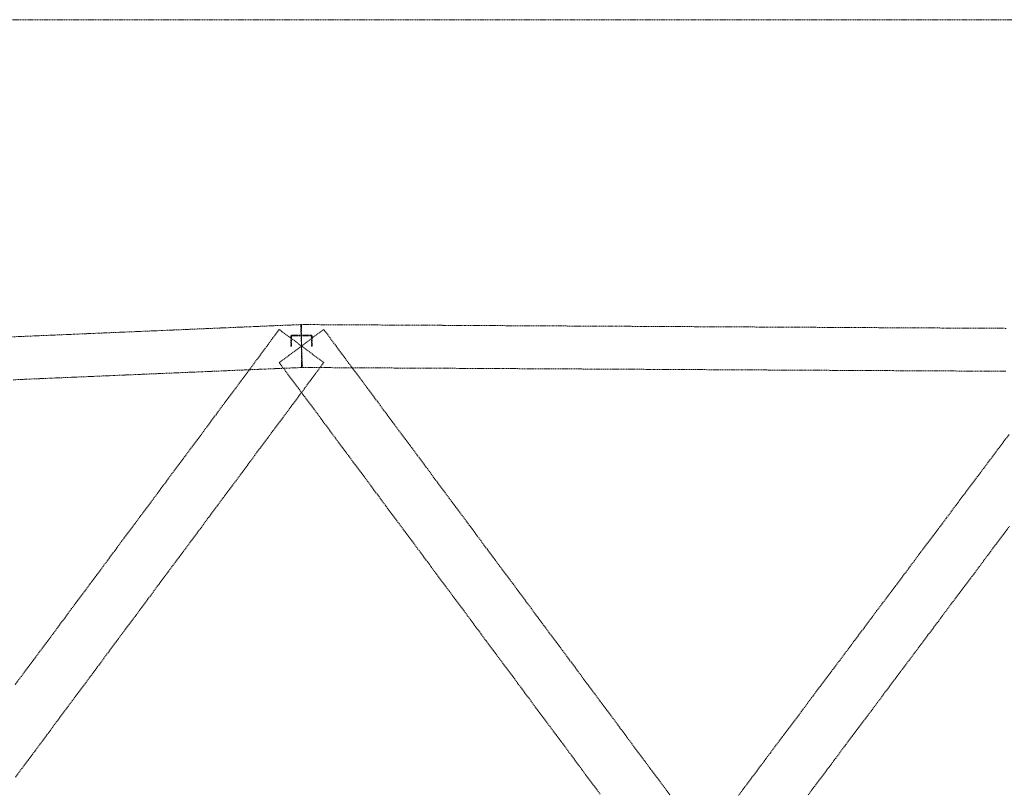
# Model space of a CAD drawing. Header units: millimetres. Extents: x -176817 to 571382, y -58489 to 156123.
# Tile 193 of 256: x 150336 to 155838, y -17151 to -12842. Entities that reach past the tile are written whole.
import ezdxf

# ---------------------------------------------------------------- set-up
doc = ezdxf.new("R2010")
doc.units = ezdxf.units.MM
doc.header["$LTSCALE"] = 0.2
doc.linetypes.add('HIDDEN', pattern=[9.525, 6.35, -3.175])
doc.layers.add('-AAA Podkład', color=252, linetype='Continuous', lineweight=13)
doc.layers.add('-AAA Wymiar', color=1, linetype='Continuous', lineweight=18)

# ---------------------------------------------------------------- blocks, each defined once
blk = doc.blocks.new('Podkład rev.B')
at = {"layer": '-AAA Podkład', "linetype": 'HIDDEN', "ltscale": 5, "elevation": 0}
blk.add_lwpolyline([(36922.7, -30525.7), (-1301.7, -30525.7), (-1301.7, -37915.8), (36922.7, -37915.8)], close=True, dxfattribs=at)
at = {"layer": '-AAA Podkład', "linetype": 'HIDDEN', "ltscale": 5}
for points in [[(12855.1, -32470.2), (12852.6, -32410.3), (12850, -32350.4), (12847.4, -32290.4), (12844.9, -32230.5), (12774.6, -32233.5), (12704.3, -32236.4), (12634, -32239.4), (12563.6, -32242.4), (12493.3, -32245.4), (12423, -32248.4), (12352.7, -32251.4), (12282.4, -32254.4), (12212.1, -32257.4), (12141.8, -32260.4), (12071.5, -32263.4), (12001.1, -32266.4), (11930.8, -32269.4), (11860.5, -32272.4), (11790.2, -32275.3), (11719.9, -32278.3), (11649.6, -32281.3), (11579.3, -32284.3), (11509, -32287.3), (11438.6, -32290.3), (11368.3, -32293.3), (11298, -32296.3), (11227.7, -32299.3)], [(11237.9, -32539.1), (11308.2, -32536.1), (11378.5, -32533.1), (11448.9, -32530.1), (11519.2, -32527.1), (11589.5, -32524.1), (11659.8, -32521.1), (11730.1, -32518.1), (11800.4, -32515.1), (11870.7, -32512.1), (11941, -32509.1), (12011.4, -32506.1), (12081.7, -32503.2), (12152, -32500.2), (12222.3, -32497.2), (12292.6, -32494.2), (12362.9, -32491.2), (12433.2, -32488.2), (12503.5, -32485.2), (12573.9, -32482.2), (12644.2, -32479.2), (12714.5, -32476.2), (12784.8, -32473.2), (12855.1, -32470.2)], [(16788.1, -32251.4), (16717.8, -32251.1), (16647.5, -32250.7), (16577.2, -32250.3), (16506.9, -32249.9), (16436.6, -32249.6), (16366.3, -32249.2), (16296, -32248.8), (16225.6, -32248.4), (16155.3, -32248.1), (16085, -32247.7), (16014.7, -32247.3), (15944.4, -32246.9), (15874.1, -32246.5), (15803.8, -32246.2), (15733.5, -32245.8), (15663.1, -32245.4), (15592.8, -32245), (15522.5, -32244.7), (15452.2, -32244.3), (15381.9, -32243.9), (15311.6, -32243.5), (15241.3, -32243.2), (15171, -32242.8), (15100.6, -32242.4), (15030.3, -32242), (14960, -32241.7), (14889.7, -32241.3), (14819.4, -32240.9), (14749.1, -32240.5), (14678.8, -32240.1), (14608.5, -32239.8), (14538.1, -32239.4), (14467.8, -32239), (14397.5, -32238.6), (14327.2, -32238.3), (14256.9, -32237.9), (14186.6, -32237.5), (14116.3, -32237.1), (14046, -32236.8), (13975.6, -32236.4), (13905.3, -32236), (13835, -32235.6), (13764.7, -32235.2), (13694.4, -32234.9), (13624.1, -32234.5), (13553.8, -32234.1), (13483.5, -32233.7), (13413.1, -32233.4), (13342.8, -32233), (13272.5, -32232.6), (13202.2, -32232.2), (13131.9, -32231.9), (13061.6, -32231.5), (12991.3, -32231.1), (12921, -32230.7), (12850.6, -32230.4), (12850.3, -32290.4), (12850, -32350.4), (12849.7, -32410.4), (12849.4, -32470.4), (12919.7, -32470.7), (12990, -32471.1), (13060.3, -32471.5), (13130.6, -32471.9), (13200.9, -32472.2), (13271.2, -32472.6), (13341.5, -32473), (13411.9, -32473.4), (13482.2, -32473.7), (13552.5, -32474.1), (13622.8, -32474.5), (13693.1, -32474.9), (13763.4, -32475.2), (13833.7, -32475.6), (13904, -32476), (13974.4, -32476.4), (14044.7, -32476.8), (14115, -32477.1), (14185.3, -32477.5), (14255.6, -32477.9), (14325.9, -32478.3), (14396.2, -32478.6), (14466.5, -32479), (14536.9, -32479.4), (14607.2, -32479.8), (14677.5, -32480.1), (14747.8, -32480.5), (14818.1, -32480.9), (14888.4, -32481.3), (14958.7, -32481.6), (15029, -32482), (15099.4, -32482.4), (15169.7, -32482.8), (15240, -32483.2), (15310.3, -32483.5), (15380.6, -32483.9), (15450.9, -32484.3), (15521.2, -32484.7), (15591.5, -32485), (15661.9, -32485.4), (15732.2, -32485.8), (15802.5, -32486.2), (15872.8, -32486.5), (15943.1, -32486.9), (16013.4, -32487.3), (16083.7, -32487.7), (16154, -32488), (16224.4, -32488.4), (16294.7, -32488.8), (16365, -32489.2), (16435.3, -32489.6), (16505.6, -32489.9), (16575.9, -32490.3), (16646.2, -32490.7), (16716.5, -32491.1), (16786.9, -32491.4)], [(12974.4, -32442.8), (12912.2, -32396.6), (12850, -32350.4), (12787.8, -32304.1), (12725.6, -32257.9), (12690.4, -32305.2), (12655.3, -32352.5), (12620.1, -32399.8), (12585, -32447.1), (12549.8, -32494.4), (12514.7, -32541.7), (12479.5, -32589), (12444.4, -32636.3), (12409.2, -32683.6), (12374, -32730.9), (12338.9, -32778.2), (12303.7, -32825.5), (12268.6, -32872.8), (12233.4, -32920.1), (12198.3, -32967.4), (12163.1, -33014.7), (12127.9, -33062), (12092.8, -33109.3), (12057.6, -33156.6), (12022.5, -33203.9), (11987.3, -33251.2), (11952.2, -33298.5), (11917, -33345.8), (11881.9, -33393), (11846.7, -33440.3), (11811.5, -33487.6), (11776.4, -33534.9), (11741.2, -33582.2), (11706.1, -33629.5), (11670.9, -33676.8), (11635.8, -33724.1), (11600.6, -33771.4), (11565.4, -33818.7), (11530.3, -33866), (11495.1, -33913.3), (11460, -33960.6), (11424.8, -34007.9), (11389.7, -34055.2), (11354.5, -34102.5), (11319.4, -34149.8), (11284.2, -34197.1), (11249, -34244.4)], [(11251.7, -34760.4), (11286.9, -34713.1), (11322.1, -34665.8), (11357.2, -34618.5), (11392.4, -34571.2), (11427.5, -34523.9), (11462.7, -34476.6), (11497.8, -34429.4), (11533, -34382.1), (11568.1, -34334.8), (11603.3, -34287.5), (11638.5, -34240.2), (11673.6, -34192.9), (11708.8, -34145.6), (11743.9, -34098.3), (11779.1, -34051), (11814.2, -34003.7), (11849.4, -33956.4), (11884.6, -33909.1), (11919.7, -33861.8), (11954.9, -33814.5), (11990, -33767.2), (12025.2, -33719.9), (12060.3, -33672.6), (12095.5, -33625.3), (12130.6, -33578), (12165.8, -33530.7), (12201, -33483.4), (12236.1, -33436.1), (12271.3, -33388.8), (12306.4, -33341.5), (12341.6, -33294.2), (12376.7, -33246.9), (12411.9, -33199.6), (12447.1, -33152.3), (12482.2, -33105), (12517.4, -33057.7), (12552.5, -33010.4), (12587.7, -32963.1), (12622.8, -32915.8), (12658, -32868.5), (12693.1, -32821.2), (12728.3, -32773.9), (12763.5, -32726.6), (12798.6, -32679.3), (12833.8, -32632), (12868.9, -32584.7), (12904.1, -32537.4), (12939.2, -32490.1), (12974.4, -32442.8)], [(14908, -34859.3), (14872.8, -34812), (14837.7, -34764.7), (14802.5, -34717.4), (14767.4, -34670.1), (14732.2, -34622.8), (14697.1, -34575.5), (14661.9, -34528.2), (14626.7, -34480.9), (14591.6, -34433.6), (14556.4, -34386.3), (14521.3, -34339), (14486.1, -34291.7), (14451, -34244.4), (14415.8, -34197.1), (14380.6, -34149.8), (14345.5, -34102.5), (14310.3, -34055.2), (14275.2, -34007.9), (14240, -33960.6), (14204.9, -33913.3), (14169.7, -33866), (14134.6, -33818.7), (14099.4, -33771.4), (14064.2, -33724.1), (14029.1, -33676.8), (13993.9, -33629.5), (13958.8, -33582.2), (13923.6, -33534.9), (13888.5, -33487.6), (13853.3, -33440.3), (13818.1, -33393), (13783, -33345.8), (13747.8, -33298.5), (13712.7, -33251.2), (13677.5, -33203.9), (13642.4, -33156.6), (13607.2, -33109.3), (13572.1, -33062), (13536.9, -33014.7), (13501.7, -32967.4), (13466.6, -32920.1), (13431.4, -32872.8), (13396.3, -32825.5), (13361.1, -32778.2), (13326, -32730.9), (13290.8, -32683.6), (13255.6, -32636.3), (13220.5, -32589), (13185.3, -32541.7), (13150.2, -32494.4), (13115, -32447.1), (13079.9, -32399.8), (13044.7, -32352.5), (13009.6, -32305.2), (12974.4, -32257.9), (12912.2, -32304.1), (12850, -32350.4), (12787.8, -32396.6), (12725.6, -32442.8), (12760.8, -32490.1), (12795.9, -32537.4), (12831.1, -32584.7), (12866.2, -32632), (12901.4, -32679.3), (12936.5, -32726.6), (12971.7, -32773.9), (13006.9, -32821.2), (13042, -32868.5), (13077.2, -32915.8), (13112.3, -32963.1), (13147.5, -33010.4), (13182.6, -33057.7), (13217.8, -33105), (13252.9, -33152.3), (13288.1, -33199.6), (13323.3, -33246.9), (13358.4, -33294.2), (13393.6, -33341.5), (13428.7, -33388.8), (13463.9, -33436.1), (13499, -33483.4), (13534.2, -33530.7), (13569.4, -33578), (13604.5, -33625.3), (13639.7, -33672.6), (13674.8, -33719.9), (13710, -33767.2), (13745.1, -33814.5), (13780.3, -33861.8), (13815.4, -33909.1), (13850.6, -33956.4), (13885.8, -34003.7), (13920.9, -34051), (13956.1, -34098.3), (13991.2, -34145.6), (14026.4, -34192.9), (14061.5, -34240.2), (14096.7, -34287.5), (14131.9, -34334.8), (14167, -34382.1), (14202.2, -34429.4), (14237.3, -34476.6), (14272.5, -34523.9), (14307.6, -34571.2), (14342.8, -34618.5), (14377.9, -34665.8), (14413.1, -34713.1), (14448.3, -34760.4), (14483.4, -34807.7), (14518.6, -34855)], [(12910, -32350.4), (12910, -32298.1), (12910, -32297.9), (12910, -32297.7), (12910, -32297.5), (12910, -32297.3), (12909.9, -32297.1), (12909.9, -32296.9), (12909.9, -32296.7), (12909.8, -32296.5), (12909.8, -32296.3), (12909.8, -32296.1), (12909.7, -32295.9), (12909.7, -32295.7), (12909.6, -32295.6), (12909.5, -32295.4), (12909.5, -32295.2), (12909.4, -32295), (12909.3, -32294.8), (12909.2, -32294.6), (12909.1, -32294.5), (12909.1, -32294.3), (12909, -32294.1), (12908.9, -32293.9), (12908.8, -32293.8), (12908.7, -32293.6), (12908.5, -32293.4), (12908.4, -32293.3), (12908.3, -32293.1), (12908.2, -32293), (12908.1, -32292.8), (12907.9, -32292.7), (12907.8, -32292.5), (12907.7, -32292.4), (12907.5, -32292.3), (12907.4, -32292.1), (12907.2, -32292), (12907.1, -32291.9), (12906.9, -32291.7), (12906.8, -32291.6), (12906.6, -32291.5), (12906.5, -32291.4), (12906.3, -32291.3), (12906.1, -32291.2), (12906, -32291.1), (12905.8, -32291), (12905.6, -32290.9), (12905.4, -32290.8), (12905.2, -32290.7), (12905.1, -32290.6), (12904.9, -32290.6), (12904.7, -32290.5), (12904.5, -32290.4), (12904.3, -32290.4), (12904.1, -32290.3), (12903.9, -32290.3), (12903.8, -32290.2), (12903.6, -32290.2), (12903.4, -32290.1), (12903.2, -32290.1), (12903, -32290.1), (12902.8, -32290.1), (12902.6, -32290.1), (12902.4, -32290), (12902.2, -32290), (12902, -32290), (12850, -32290), (12798, -32290), (12797.8, -32290), (12797.6, -32290), (12797.4, -32290.1), (12797.2, -32290.1), (12797, -32290.1), (12796.8, -32290.1), (12796.6, -32290.1), (12796.4, -32290.2), (12796.2, -32290.2), (12796.1, -32290.3), (12795.9, -32290.3), (12795.7, -32290.4), (12795.5, -32290.4), (12795.3, -32290.5), (12795.1, -32290.6), (12794.9, -32290.6), (12794.8, -32290.7), (12794.6, -32290.8), (12794.4, -32290.9), (12794.2, -32291), (12794, -32291.1), (12793.9, -32291.2), (12793.7, -32291.3), (12793.5, -32291.4), (12793.4, -32291.5), (12793.2, -32291.6), (12793.1, -32291.7), (12792.9, -32291.9), (12792.8, -32292), (12792.6, -32292.1), (12792.5, -32292.3), (12792.3, -32292.4), (12792.2, -32292.5), (12792.1, -32292.7), (12791.9, -32292.8), (12791.8, -32293), (12791.7, -32293.1), (12791.6, -32293.3), (12791.5, -32293.4), (12791.3, -32293.6), (12791.2, -32293.8), (12791.1, -32293.9), (12791, -32294.1), (12790.9, -32294.3), (12790.9, -32294.5), (12790.8, -32294.6), (12790.7, -32294.8), (12790.6, -32295), (12790.5, -32295.2), (12790.5, -32295.4), (12790.4, -32295.6), (12790.3, -32295.7), (12790.3, -32295.9), (12790.2, -32296.1), (12790.2, -32296.3), (12790.2, -32296.5), (12790.1, -32296.7), (12790.1, -32296.9), (12790.1, -32297.1), (12790, -32297.3), (12790, -32297.5), (12790, -32297.7), (12790, -32297.9), (12790, -32298.1), (12790, -32350.4), (12794, -32350.4), (12794, -32298.1), (12794, -32298), (12794, -32297.9), (12794, -32297.8), (12794, -32297.7), (12794, -32297.6), (12794, -32297.5), (12794.1, -32297.4), (12794.1, -32297.3), (12794.1, -32297.2), (12794.1, -32297.1), (12794.1, -32297), (12794.2, -32296.9), (12794.2, -32296.8), (12794.2, -32296.7), (12794.3, -32296.6), (12794.3, -32296.5), (12794.3, -32296.4), (12794.4, -32296.4), (12794.4, -32296.3), (12794.5, -32296.2), (12794.5, -32296.1), (12794.6, -32296), (12794.6, -32295.9), (12794.7, -32295.8), (12794.7, -32295.8), (12794.8, -32295.7), (12794.8, -32295.6), (12794.9, -32295.5), (12795, -32295.4), (12795, -32295.4), (12795.1, -32295.3), (12795.2, -32295.2), (12795.2, -32295.2), (12795.3, -32295.1), (12795.4, -32295), (12795.5, -32295), (12795.5, -32294.9), (12795.6, -32294.8), (12795.7, -32294.8), (12795.8, -32294.7), (12795.9, -32294.7), (12795.9, -32294.6), (12796, -32294.6), (12796.1, -32294.5), (12796.2, -32294.5), (12796.3, -32294.4), (12796.4, -32294.4), (12796.5, -32294.4), (12796.6, -32294.3), (12796.6, -32294.3), (12796.7, -32294.3), (12796.8, -32294.2), (12796.9, -32294.2), (12797, -32294.2), (12797.1, -32294.1), (12797.2, -32294.1), (12797.3, -32294.1), (12797.4, -32294.1), (12797.5, -32294.1), (12797.6, -32294.1), (12797.7, -32294.1), (12797.8, -32294.1), (12797.9, -32294.1), (12798, -32294), (12850, -32294), (12902, -32294), (12902.1, -32294.1), (12902.2, -32294.1), (12902.3, -32294.1), (12902.4, -32294.1), (12902.5, -32294.1), (12902.6, -32294.1), (12902.7, -32294.1), (12902.8, -32294.1), (12902.9, -32294.1), (12903, -32294.2), (12903.1, -32294.2), (12903.2, -32294.2), (12903.3, -32294.3), (12903.4, -32294.3), (12903.4, -32294.3), (12903.5, -32294.4), (12903.6, -32294.4), (12903.7, -32294.4), (12903.8, -32294.5), (12903.9, -32294.5), (12904, -32294.6), (12904.1, -32294.6), (12904.1, -32294.7), (12904.2, -32294.7), (12904.3, -32294.8), (12904.4, -32294.8), (12904.5, -32294.9), (12904.5, -32295), (12904.6, -32295), (12904.7, -32295.1), (12904.8, -32295.2), (12904.8, -32295.2), (12904.9, -32295.3), (12905, -32295.4), (12905, -32295.4), (12905.1, -32295.5), (12905.2, -32295.6), (12905.2, -32295.7), (12905.3, -32295.8), (12905.3, -32295.8), (12905.4, -32295.9), (12905.4, -32296), (12905.5, -32296.1), (12905.5, -32296.2), (12905.6, -32296.3), (12905.6, -32296.4), (12905.7, -32296.4), (12905.7, -32296.5), (12905.7, -32296.6), (12905.8, -32296.7), (12905.8, -32296.8), (12905.8, -32296.9), (12905.9, -32297), (12905.9, -32297.1), (12905.9, -32297.2), (12905.9, -32297.3), (12905.9, -32297.4), (12906, -32297.5), (12906, -32297.6), (12906, -32297.7), (12906, -32297.8), (12906, -32297.9), (12906, -32298), (12906, -32298.1), (12906, -32350.4), (12910, -32350.4)], [(16804.1, -32844.6), (16768.9, -32891.5), (16733.8, -32938.4), (16698.6, -32985.3), (16663.5, -33032.3), (16628.3, -33079.2), (16593.1, -33126.1), (16558, -33173), (16522.8, -33219.9), (16487.7, -33266.9), (16452.5, -33313.8), (16417.4, -33360.7), (16382.2, -33407.6), (16347, -33454.6), (16311.9, -33501.5), (16276.7, -33548.4), (16241.6, -33595.3), (16206.4, -33642.2), (16171.3, -33689.2), (16136.1, -33736.1), (16101, -33783), (16065.8, -33829.9), (16030.6, -33876.9), (15995.5, -33923.8), (15960.3, -33970.7), (15925.2, -34017.6), (15890, -34064.5), (15854.9, -34111.5), (15819.7, -34158.4), (15784.5, -34205.3), (15749.4, -34252.2), (15714.2, -34299.2), (15679.1, -34346.1), (15643.9, -34393), (15608.8, -34439.9), (15573.6, -34486.8), (15538.5, -34533.8), (15503.3, -34580.7), (15468.1, -34627.6), (15433, -34674.5), (15397.8, -34721.4), (15362.7, -34768.4), (15327.5, -34815.3), (15292.4, -34862.2)], [(15681.1, -34860.4), (15716.2, -34813.5), (15751.4, -34766.6), (15786.5, -34719.6), (15821.7, -34672.7), (15856.9, -34625.8), (15892, -34578.9), (15927.2, -34532), (15962.3, -34485), (15997.5, -34438.1), (16032.6, -34391.2), (16067.8, -34344.3), (16103, -34297.3), (16138.1, -34250.4), (16173.3, -34203.5), (16208.4, -34156.6), (16243.6, -34109.7), (16278.7, -34062.7), (16313.9, -34015.8), (16349, -33968.9), (16384.2, -33922), (16419.4, -33875), (16454.5, -33828.1), (16489.7, -33781.2), (16524.8, -33734.3), (16560, -33687.4), (16595.1, -33640.4), (16630.3, -33593.5), (16665.5, -33546.6), (16700.6, -33499.7), (16735.8, -33452.8), (16770.9, -33405.8), (16806.1, -33358.9)]]:
    blk.add_lwpolyline(points, dxfattribs=at)

msp = doc.modelspace()

# ---------------------------------------------------------------- block references
at = {"layer": '-AAA Wymiar'}
msp.add_blockref('Podkład rev.B', (139060.9118, 17683.4632, 0), dxfattribs=at)

doc.saveas('drawing.dxf')
